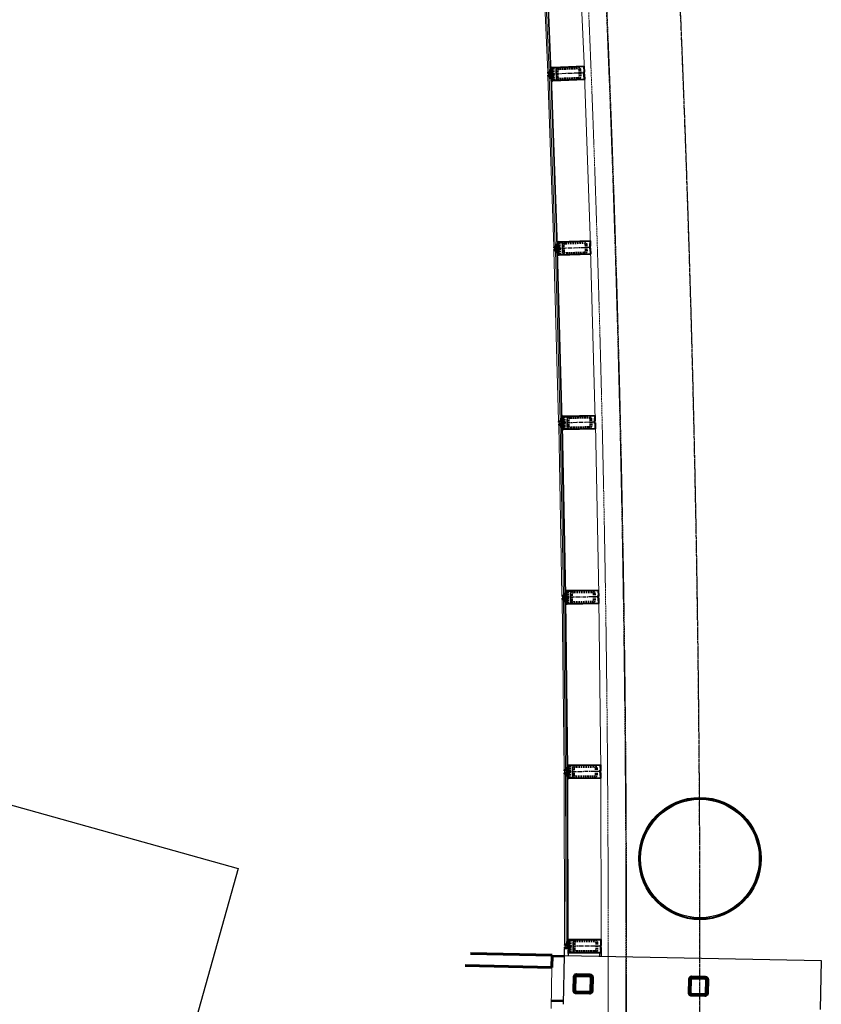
# Model space of a CAD drawing. Header units: millimetres. Extents: x 98667 to 994031, y -2704 to 533009.
# Tile 253 of 256: x 633984 to 640536, y 494438 to 502489. Entities that reach past the tile are written whole.
import ezdxf

# ---------------------------------------------------------------- set-up
doc = ezdxf.new("R2010")
doc.units = ezdxf.units.MM
for name, pattern in [('AP03000E0$0$CENTER', [50.8, 31.75, -6.35, 6.35, -6.35]), ('AP03000E0$0$HIDDEN', [9.525, 6.35, -3.175]), ('AP03000E0$0$HIDDENX2', [19.05, 12.7, -6.35]), ('sp00000g0$0$CENTER', [50.8, 31.75, -6.35, 6.35, -6.35])]:
    doc.linetypes.add(name, pattern=pattern)
for name, color, linetype in [('A-COL ENCLOUSER INNER', 1, 'Continuous'), ('A-COL ENCLOUSER OUTER', 6, 'Continuous'), ('A-XREF', 7, 'Continuous'), ('sp00000g0$0$S-GRID', 1, 'sp00000g0$0$CENTER')]:
    doc.layers.add(name, color=color, linetype=linetype)
for name, color, linetype, lineweight in [('AP03000E0$0$A-BRDG-LEVL', 1, 'Continuous', 15), ('AP03000E0$0$A-BRDG-WALL-EXTR', 6, 'Continuous', 60), ('AP03000E0$0$A-BRDG-WALL-INTR', 3, 'Continuous', 30), ('AP03000E0$0$A-DETL-THIK', 6, 'Continuous', 60), ('AP03000E0$0$A-DETL-THIN', 2, 'Continuous', 15), ('AP03000E0$0$A-FLOR-EDGE', 1, 'AP03000E0$0$HIDDENX2', 15), ('AP03000E0$0$A-GLAZ-FULL-EXTR', 2, 'Continuous', 20), ('AP03000E0$0$A-GLAZ-MULL-EXTR', 3, 'Continuous', 35), ('AP03000E0$0$A-WALL-FNSH', 1, 'Continuous', 15)]:
    doc.layers.add(name, color=color, linetype=linetype, lineweight=lineweight)
doc.layers.add('AP03000E0$0$A-Slab Edge Guide', color=55, linetype='Continuous', lineweight=15, plot=False)

msp = doc.modelspace()

# ---------------------------------------------------------------- linework, layer by layer
at = {"color": 251, "linetype": 'AP03000E0$0$CENTER'}
for p, q in [((638599.6, 502053.4), (638299.8, 502041.7)), ((638649.9, 500625.8), (638350.1, 500616.4)), ((638688.9, 499197.8), (638389, 499190.8)), ((638716.5, 497769.6), (638416.6, 497765)), ((638732.8, 496341.2), (638432.8, 496338.9)), ((638737.7, 494912.7), (638437.7, 494912.8))]:
    msp.add_line(p, q, dxfattribs=at)
at = {"layer": 'A-COL ENCLOUSER INNER', "color": 251}
for radius in [494, 485]:
    msp.add_circle((639544.2, 495629.9), radius, dxfattribs=at)
at = {"layer": 'A-COL ENCLOUSER OUTER', "color": 251}
msp.add_circle((639544.2, 495629.9), 500, dxfattribs=at)
at = {"layer": 'A-XREF', "color": 251}
for p, q in [((580114.5, 511156.4, 0), (635769.5, 495547.9, 0)), ((635769.5, 495547.9, 0), (633595.6, 487795.4, 0))]:
    msp.add_line(p, q, dxfattribs=at)
at = {"layer": 'AP03000E0$0$A-BRDG-LEVL', "color": 251}
for p, q in [((638435.8, 494822.8), (638335.8, 494824.9)), ((638436, 494827.8), (638335.9, 494829.9)), ((638436.1, 494832.8), (638336, 494834.9)), ((638436.2, 494837.8), (638336.1, 494839.9)), ((638327.3, 494404.9, 0.2), (638334.1, 494739.9, 0.2)), ((638428.4, 494457.9, 0.2), (638328.4, 494459.9, 0.2)), ((638428.5, 494462.9, 0.2), (638328.5, 494464.9, 0.2)), ((638428.6, 494467.9, 0.2), (638328.6, 494469.9, 0.2)), ((638428.7, 494472.9, 0.2), (638328.7, 494474.9, 0.2))]:
    msp.add_line(p, q, dxfattribs=at)
at = {"layer": 'AP03000E0$0$A-BRDG-WALL-EXTR', "color": 251}
for p, q in [((637668, 494853.5, 0.2), (638336.1, 494839.9, 0.2)), ((638336.1, 494839.9, 0.2), (638334.1, 494739.9, 0.2)), ((638334.1, 494739.9, 0.2), (637626, 494754.3, 0.2))]:
    msp.add_line(p, q, dxfattribs=at)
at = {"layer": 'AP03000E0$0$A-BRDG-WALL-INTR', "color": 251}
for p, q in [((638436.2, 494837.8, 0.2), (638437.7, 494895.4, 0.2)), ((638437.7, 494895.4, 0.2), (638467.7, 494894.8, 0.2)), ((638467.7, 494894.8, 0.2), (638466.5, 494837.2, 0.2)), ((638428, 494437.9, 0.2), (638436.2, 494837.8, 0.2)), ((638436.2, 494837.8, 0.2), (640535.7, 494794.9, 0.2)), ((638722.7, 494857.7, 0.2), (638722.1, 494832, 0.2)), ((638737.7, 494857.4, 0.2), (638737.1, 494831.7, 0.2)), ((640535.7, 494794.9, 0.2), (640527.5, 494395, 0.2))]:
    msp.add_line(p, q, dxfattribs=at)
at = {"layer": 'AP03000E0$0$A-DETL-THIK', "color": 251}
for p, q in [((638512.3, 494551.2, 0.2), (638514.6, 494661.2, 0.2)), ((638522.3, 494551, 0.2), (638524.6, 494661, 0.2)), ((638534.8, 494670.8, 0.2), (638644.7, 494668.5, 0.2)), ((638535, 494680.8, 0.2), (638644.9, 494678.5, 0.2)), ((638654.5, 494658.3, 0.2), (638652.3, 494548.3, 0.2)), ((638664.5, 494658.1, 0.2), (638662.3, 494548.1, 0.2)), ((639477.6, 494651.5, 0.2), (639587.5, 494649.3, 0.2)), ((639477.8, 494661.5, 0.2), (639587.8, 494659.3, 0.2)), ((639455.1, 494531.9, 0.2), (639457.4, 494641.9, 0.2)), ((639465.1, 494531.7, 0.2), (639467.4, 494641.7, 0.2)), ((639597.3, 494639.1, 0.2), (639595.1, 494529.1, 0.2)), ((639607.3, 494638.9, 0.2), (639605.1, 494528.9, 0.2)), ((638641.9, 494528.6, 0.2), (638531.9, 494530.8, 0.2)), ((638642.1, 494538.5, 0.2), (638532.1, 494540.8, 0.2)), ((639584.7, 494509.3, 0.2), (639474.7, 494511.5, 0.2)), ((639584.9, 494519.3, 0.2), (639474.9, 494521.5, 0.2))]:
    msp.add_line(p, q, dxfattribs=at)
for centre, radius, start, end in [((638534.6, 494660.8, 0.2), 20, 88.82971, 178.82971), ((638534.6, 494660.8, 0.2), 10, 88.82971, 178.82971), ((638644.5, 494658.5, 0.2), 10, 358.82971, 88.82971), ((638644.5, 494658.5, 0.2), 20, 358.82971, 88.82971), ((639477.4, 494641.5, 0.2), 20, 88.82971, 178.82971), ((639477.4, 494641.5, 0.2), 10, 88.8297, 178.8297), ((639587.3, 494639.3, 0.2), 10, 358.82971, 88.82971), ((639587.3, 494639.3, 0.2), 20, 358.82971, 88.82971), ((638532.3, 494550.8, 0.2), 20, 178.82971, 268.82971), ((638532.3, 494550.8, 0.2), 10, 178.82971, 268.82971), ((638642.3, 494548.5, 0.2), 20, 268.82971, 358.82971), ((638642.3, 494548.5, 0.2), 10, 268.82971, 358.82971), ((639475.1, 494531.5, 0.2), 20, 178.82971, 268.82971), ((639475.1, 494531.5, 0.2), 10, 178.82971, 268.82971), ((639585.1, 494529.3, 0.2), 20, 268.82971, 358.82971), ((639585.1, 494529.3, 0.2), 10, 268.82971, 358.82971)]:
    msp.add_arc(centre, radius, start, end, dxfattribs=at)
at = {"layer": 'AP03000E0$0$A-DETL-THIN', "color": 251, "linetype": 'Continuous'}
for p, q in [((638514.2, 494645.6), (638524.2, 494641.7)), ((638514.5, 494659.2), (638524.4, 494655.3)), ((638515.2, 494665.7), (638524.6, 494662)), ((638522.3, 494676.6), (638537.2, 494670.7)), ((638530.2, 494680.3), (638555.4, 494670.3)), ((638565.2, 494680.1), (638591.9, 494669.6)), ((638583.4, 494679.8), (638610.2, 494669.2)), ((638620, 494679), (638664.3, 494661.5)), ((638638.2, 494678.7), (638661.2, 494669.6)), ((638654.4, 494651.8), (638664.3, 494647.9)), ((639461.9, 494654.2), (639472.2, 494650.1)), ((639467.3, 494658.8), (639486.3, 494651.3)), ((639496.1, 494661.1), (639522.8, 494650.6)), ((639514.4, 494660.8), (639541.1, 494650.2)), ((639550.9, 494660), (639577.6, 494649.5)), ((639569.1, 494659.6), (639606.5, 494644.9)), ((638512.9, 494577.9), (638522.8, 494574)), ((638513, 494584.7), (638522.9, 494580.8)), ((638513.3, 494598.2), (638523.2, 494594.3)), ((638513.4, 494605), (638523.3, 494601.1)), ((638513.7, 494618.5), (638523.6, 494614.6)), ((638513.8, 494625.3), (638523.8, 494621.4)), ((638514.1, 494638.9), (638524, 494634.9)), ((638652.7, 494570.5), (638662.7, 494566.6)), ((638653, 494584.1), (638662.9, 494580.2)), ((638653.2, 494590.8), (638663.1, 494586.9)), ((638653.4, 494604.4), (638663.4, 494600.5)), ((638653.6, 494611.2), (638663.5, 494607.2)), ((638653.8, 494624.7), (638663.8, 494620.8)), ((638654, 494631.5), (638663.9, 494627.6)), ((638654.3, 494645), (638664.2, 494641.1)), ((639456, 494574.6), (639465.9, 494570.6)), ((639456.1, 494581.3), (639466.1, 494577.4)), ((639456.4, 494594.9), (639466.3, 494591)), ((639456.5, 494601.6), (639466.5, 494597.7)), ((639456.8, 494615.2), (639466.7, 494611.3)), ((639457, 494622), (639466.9, 494618)), ((639457.2, 494635.5), (639467.2, 494631.6)), ((639457.4, 494642.3), (639467.3, 494638.4)), ((639595.9, 494567.2), (639605.8, 494563.3)), ((639596.1, 494580.7), (639606.1, 494576.8)), ((639596.3, 494587.5), (639606.2, 494583.6)), ((639596.6, 494601), (639606.5, 494597.1)), ((639596.7, 494607.8), (639606.6, 494603.9)), ((639597, 494641.8), (639607.3, 494637.7)), ((639597, 494621.3), (639606.9, 494617.4)), ((639597.1, 494628.1), (639607, 494624.2)), ((638512.4, 494557.6), (638522.4, 494553.7)), ((638512.6, 494564.4), (638522.5, 494560.5)), ((638513.7, 494543.5), (638546.6, 494530.5)), ((638556.3, 494540.3), (638583.1, 494529.8)), ((638574.6, 494539.9), (638601.3, 494529.4)), ((638611.1, 494539.2), (638637.8, 494528.6)), ((638629.3, 494538.8), (638650.7, 494530.4)), ((638651.1, 494543.9), (638660.5, 494540.2)), ((638652.3, 494550.2), (638662.2, 494546.3)), ((638652.6, 494563.8), (638662.5, 494559.8)), ((639455.2, 494533.9), (639465.2, 494530)), ((639455.3, 494540.7), (639465.2, 494536.8)), ((639455.6, 494554.2), (639465.5, 494550.3)), ((639455.7, 494561), (639465.6, 494557.1)), ((639460.1, 494518.3), (639477.5, 494511.5)), ((639487.2, 494521.3), (639514, 494510.7)), ((639505.5, 494520.9), (639532.2, 494510.4)), ((639542, 494520.2), (639568.7, 494509.6)), ((639560.2, 494519.8), (639586.7, 494509.4)), ((639591.1, 494521.3), (639601.1, 494517.3)), ((639594.7, 494526.7), (639604.1, 494523)), ((639595.3, 494540.1), (639605.2, 494536.2)), ((639595.5, 494546.9), (639605.4, 494542.9)), ((639595.7, 494560.4), (639605.7, 494556.5))]:
    msp.add_line(p, q, dxfattribs=at)
at = {"layer": 'AP03000E0$0$A-FLOR-EDGE', "color": 251, "linetype": 'AP03000E0$0$HIDDEN'}
msp.add_arc((459073.4, 494999.9), 179716, 310.999998, 11.472529, dxfattribs=at)
at = {"layer": 'AP03000E0$0$A-GLAZ-FULL-EXTR', "color": 251}
for p, q in [((638239.1, 503449), (638299.2, 502059.2)), ((638311.1, 502059.7), (638251.1, 503449.5)), ((638263.1, 503450), (638323.1, 502060.2)), ((638329.1, 502060.5), (638269.1, 503450.3)), ((638538.8, 503461.9), (638598.9, 502072.1)), ((638299.2, 502059.2), (638311.1, 502059.7)), ((638310.4, 502077.7), (638322.4, 502078.2)), ((638310.6, 502071.7), (638322.6, 502072.2)), ((638311.1, 502059.7), (638310.6, 502071.7)), ((638323.1, 502060.2), (638311.1, 502059.7)), ((638313.4, 502077.8), (638319.4, 502078)), ((638313.6, 502071.8), (638313.4, 502077.8)), ((638319.6, 502072.1), (638313.6, 502071.8)), ((638319.4, 502078), (638319.6, 502072.1)), ((638322.6, 502072.2), (638323.1, 502060.2)), ((638323.1, 502060.2), (638329.1, 502060.5)), ((638300.5, 502024.2), (638312.5, 502024.6)), ((638349.5, 500633.9), (638300.5, 502024.2)), ((638324.5, 502025), (638312.5, 502024.6)), ((638312.5, 502024.6), (638361.5, 500634.3)), ((638312.5, 502024.6), (638312.9, 502012.6)), ((638312.9, 502012.6), (638324.9, 502013)), ((638313.1, 502006.6), (638325.1, 502007)), ((638321.9, 502012.9), (638315.9, 502012.7)), ((638315.9, 502012.7), (638316.1, 502006.7)), ((638316.1, 502006.7), (638322.1, 502006.9)), ((638322.1, 502006.9), (638321.9, 502012.9)), ((638324.5, 502025), (638330.5, 502025.2)), ((638373.5, 500634.8), (638324.5, 502025)), ((638324.9, 502013), (638324.5, 502025)), ((638330.5, 502025.2), (638379.5, 500635)), ((638649.3, 500644.5), (638600.3, 502034.8)), ((638361.5, 500634.3), (638349.5, 500633.9)), ((638360.9, 500652.3), (638372.9, 500652.8)), ((638361.1, 500646.3), (638373.1, 500646.8)), ((638361.5, 500634.3), (638361.1, 500646.3)), ((638373.5, 500634.8), (638361.5, 500634.3)), ((638363.9, 500652.4), (638369.9, 500652.7)), ((638364.1, 500646.4), (638363.9, 500652.4)), ((638370.1, 500646.7), (638364.1, 500646.4)), ((638369.9, 500652.7), (638370.1, 500646.7)), ((638373.1, 500646.8), (638373.5, 500634.8)), ((638379.5, 500635), (638373.5, 500634.8)), ((638650.5, 500607.1), (638688.5, 499216.5)), ((638362.6, 500599.3), (638350.6, 500598.9)), ((638350.6, 500598.9), (638388.6, 499208.3)), ((638374.6, 500599.6), (638362.6, 500599.3)), ((638400.6, 499208.7), (638362.6, 500599.3)), ((638362.6, 500599.3), (638363, 500587.3)), ((638363, 500587.3), (638374.9, 500587.6)), ((638363.1, 500581.3), (638375.1, 500581.6)), ((638371.9, 500587.5), (638366, 500587.4)), ((638366, 500587.4), (638366.1, 500581.4)), ((638366.1, 500581.4), (638372.1, 500581.5)), ((638372.1, 500581.5), (638371.9, 500587.5)), ((638380.6, 500599.8), (638374.6, 500599.6)), ((638374.9, 500587.6), (638374.6, 500599.6)), ((638374.6, 500599.6), (638412.6, 499209)), ((638418.6, 499209.2), (638380.6, 500599.8)), ((638388.6, 499208.3), (638400.6, 499208.7)), ((638389.4, 499173.3), (638401.4, 499173.6)), ((638416.3, 497782.5), (638389.4, 499173.3)), ((638400.1, 499226.7), (638412.1, 499227)), ((638400.3, 499220.7), (638412.2, 499221)), ((638400.6, 499208.7), (638400.3, 499220.7)), ((638412.6, 499209), (638400.6, 499208.7)), ((638413.4, 499173.8), (638401.4, 499173.6)), ((638401.4, 499173.6), (638428.3, 497782.7)), ((638401.4, 499173.6), (638401.6, 499161.6)), ((638401.6, 499161.6), (638413.6, 499161.8)), ((638401.7, 499155.6), (638413.7, 499155.8)), ((638403.1, 499226.7), (638409.1, 499226.9)), ((638403.3, 499220.7), (638403.1, 499226.7)), ((638409.2, 499220.9), (638403.3, 499220.7)), ((638410.6, 499161.7), (638404.6, 499161.6)), ((638404.6, 499161.6), (638404.7, 499155.6)), ((638404.7, 499155.6), (638410.7, 499155.8)), ((638409.1, 499226.9), (638409.2, 499220.9)), ((638410.7, 499155.8), (638410.6, 499161.7)), ((638412.2, 499221), (638412.6, 499209)), ((638412.6, 499209), (638418.6, 499209.2)), ((638413.4, 499173.8), (638419.4, 499173.9)), ((638440.3, 497782.9), (638413.4, 499173.8)), ((638413.6, 499161.8), (638413.4, 499173.8)), ((638419.4, 499173.9), (638446.3, 497783.1)), ((638716.2, 497788.3), (638689.3, 499179.1)), ((638427.9, 497800.7), (638439.9, 497800.9)), ((638428.1, 497794.7), (638440.1, 497794.9)), ((638428.3, 497782.7), (638428.1, 497794.7)), ((638430.9, 497800.8), (638436.9, 497800.9)), ((638431.1, 497794.8), (638430.9, 497800.8)), ((638437.1, 497794.9), (638431.1, 497794.8)), ((638436.9, 497800.9), (638437.1, 497794.9)), ((638440.1, 497794.9), (638440.3, 497782.9)), ((638428.3, 497782.7), (638416.3, 497782.5)), ((638428.8, 497747.6), (638416.8, 497747.5)), ((638416.8, 497747.5), (638432.7, 496356.4)), ((638440.3, 497782.9), (638428.3, 497782.7)), ((638440.8, 497747.8), (638428.8, 497747.6)), ((638444.7, 496356.6), (638428.8, 497747.6)), ((638428.8, 497747.6), (638429, 497735.6)), ((638429, 497735.6), (638441, 497735.8)), ((638429, 497729.6), (638441, 497729.8)), ((638432, 497735.6), (638432, 497729.7)), ((638438, 497735.7), (638432, 497735.6)), ((638432, 497729.7), (638438, 497729.7)), ((638438, 497729.7), (638438, 497735.7)), ((638446.3, 497783.1), (638440.3, 497782.9)), ((638441, 497735.8), (638440.8, 497747.8)), ((638440.8, 497747.8), (638456.7, 496356.7)), ((638446.8, 497747.8), (638440.8, 497747.8)), ((638462.7, 496356.8), (638446.8, 497747.8)), ((638716.8, 497750.9), (638732.6, 496359.9)), ((638432.7, 496356.4), (638444.7, 496356.6)), ((638444.5, 496374.6), (638456.5, 496374.7)), ((638444.5, 496368.6), (638456.5, 496368.7)), ((638444.7, 496356.6), (638444.5, 496368.6)), ((638456.7, 496356.7), (638444.7, 496356.6)), ((638447.5, 496374.6), (638453.5, 496374.7)), ((638447.5, 496368.6), (638447.5, 496374.6)), ((638453.5, 496368.7), (638447.5, 496368.6)), ((638453.5, 496374.7), (638453.5, 496368.7)), ((638456.5, 496368.7), (638456.7, 496356.7)), ((638456.7, 496356.7), (638462.7, 496356.8)), ((638432.9, 496321.4), (638444.9, 496321.5)), ((638437.7, 494930.3), (638432.9, 496321.4)), ((638444.9, 496321.5), (638449.7, 494930.4)), ((638444.9, 496321.5), (638445, 496309.5)), ((638456.9, 496321.5), (638444.9, 496321.5)), ((638445, 496309.5), (638457, 496309.5)), ((638445, 496303.5), (638457, 496303.5)), ((638448, 496309.5), (638448, 496303.5)), ((638454, 496309.5), (638448, 496309.5)), ((638448, 496303.5), (638454, 496303.5)), ((638454, 496303.5), (638454, 496309.5)), ((638461.7, 494930.4), (638456.9, 496321.5)), ((638456.9, 496321.5), (638462.9, 496321.5)), ((638457, 496309.5), (638456.9, 496321.5)), ((638462.9, 496321.5), (638467.7, 494930.4)), ((638737.7, 494931.4), (638732.9, 496322.5)), ((638449.7, 494930.4), (638437.7, 494930.3)), ((638449.6, 494948.4), (638461.6, 494948.4)), ((638449.7, 494930.4), (638449.7, 494942.4)), ((638449.7, 494942.4), (638461.7, 494942.4)), ((638461.7, 494930.4), (638449.7, 494930.4)), ((638452.7, 494942.4), (638452.6, 494948.4)), ((638452.6, 494948.4), (638458.6, 494948.4)), ((638458.7, 494942.4), (638452.7, 494942.4)), ((638458.6, 494948.4), (638458.7, 494942.4)), ((638461.7, 494942.4), (638461.7, 494930.4)), ((638467.7, 494930.4), (638461.7, 494930.4))]:
    msp.add_line(p, q, dxfattribs=at)
at = {"layer": 'AP03000E0$0$A-GLAZ-FULL-EXTR', "color": 251, "linetype": 'Continuous'}
for p, q in [((638310.7, 502070.5), (638322.7, 502071)), ((638310.8, 502067.4), (638322.8, 502067.9)), ((638310.9, 502064.2), (638322.9, 502064.7)), ((638311.1, 502061), (638323.1, 502061.5)), ((638312.9, 502071.8), (638313.4, 502059.8)), ((638316.1, 502071.9), (638316.6, 502059.9)), ((638319.2, 502072), (638319.7, 502060)), ((638322.4, 502072.2), (638322.9, 502060.2)), ((638312.6, 502022.9), (638324.6, 502022.8)), ((638312.7, 502019.7), (638324.7, 502019.6)), ((638312.8, 502016.5), (638324.8, 502016.5)), ((638312.9, 502013.3), (638324.9, 502013.3)), ((638313.7, 502012.6), (638313.8, 502024.7)), ((638316.9, 502012.8), (638316.9, 502024.8)), ((638320.1, 502012.9), (638320.1, 502024.9)), ((638323.2, 502013), (638323.3, 502025)), ((638361.2, 500644.7), (638373.2, 500644.7)), ((638361.3, 500641.5), (638373.3, 500641.5)), ((638361.4, 500638.4), (638373.4, 500638.3)), ((638361.5, 500635.2), (638373.5, 500635.1)), ((638362.1, 500634.4), (638362.1, 500646.4)), ((638365.2, 500634.5), (638365.3, 500646.5)), ((638368.4, 500634.6), (638368.5, 500646.6)), ((638371.6, 500634.7), (638371.6, 500646.7)), ((638362.6, 500598.8), (638374.6, 500599.1)), ((638362.7, 500595.6), (638374.7, 500595.9)), ((638362.8, 500592.4), (638374.8, 500592.7)), ((638362.9, 500589.3), (638374.9, 500589.6)), ((638365, 500599.3), (638365.3, 500587.3)), ((638368.2, 500599.4), (638368.5, 500587.4)), ((638371.4, 500599.5), (638371.7, 500587.5)), ((638374.6, 500599.6), (638374.9, 500587.6)), ((638400.3, 499218.2), (638412.3, 499218.5)), ((638400.4, 499215), (638412.4, 499215.3)), ((638400.5, 499211.8), (638412.5, 499212.1)), ((638400.8, 499220.7), (638401.1, 499208.7)), ((638401.4, 499171.3), (638413.4, 499171.3)), ((638401.5, 499168.2), (638413.5, 499168.1)), ((638401.6, 499165), (638413.6, 499164.9)), ((638401.6, 499161.8), (638411.6, 499161.8)), ((638403.7, 499161.6), (638403.7, 499173.6)), ((638404, 499220.8), (638404.3, 499208.8)), ((638406.8, 499161.7), (638406.9, 499173.7)), ((638407.2, 499220.8), (638407.5, 499208.8)), ((638410, 499161.7), (638410.1, 499173.7)), ((638410.3, 499220.9), (638410.7, 499208.9)), ((638413.2, 499161.8), (638413.2, 499173.8)), ((638428.1, 497793.3), (638440.1, 497793.2)), ((638428.2, 497790.1), (638440.2, 497790)), ((638428.2, 497786.9), (638440.2, 497786.9)), ((638429.8, 497782.7), (638429.8, 497794.7)), ((638432.9, 497782.8), (638433, 497794.8)), ((638436.1, 497782.9), (638436.2, 497794.9)), ((638439.3, 497782.9), (638439.3, 497794.9)), ((638428.3, 497783.7), (638440.3, 497783.7)), ((638428.9, 497744.8), (638440.9, 497744.9)), ((638428.9, 497741.6), (638440.9, 497741.7)), ((638428.9, 497738.4), (638440.9, 497738.6)), ((638431.8, 497747.6), (638431.9, 497735.6)), ((638435, 497747.7), (638435.1, 497735.7)), ((638438.1, 497747.7), (638438.3, 497735.7)), ((638444.6, 496366.9), (638456.6, 496367)), ((638444.6, 496363.7), (638456.6, 496363.9)), ((638444.6, 496360.6), (638456.6, 496360.7)), ((638444.7, 496357.4), (638456.7, 496357.5)), ((638445.7, 496368.6), (638445.8, 496356.6)), ((638448.8, 496368.6), (638449, 496356.6)), ((638452, 496368.7), (638452.1, 496356.7)), ((638455.2, 496368.7), (638455.3, 496356.7)), ((638444.9, 496320), (638456.9, 496319.9)), ((638444.9, 496316.8), (638456.9, 496316.8)), ((638445, 496313.6), (638457, 496313.6)), ((638445, 496310.5), (638457, 496310.4)), ((638446, 496309.5), (638446, 496321.5)), ((638449.1, 496309.5), (638449.2, 496321.5)), ((638452.3, 496309.5), (638452.4, 496321.5)), ((638455.5, 496309.5), (638455.5, 496321.5)), ((638449.7, 494942), (638461.7, 494942)), ((638449.7, 494938.8), (638461.7, 494938.8)), ((638449.7, 494935.7), (638461.7, 494935.6)), ((638449.7, 494932.5), (638461.7, 494932.4)), ((638449.9, 494930.4), (638449.9, 494942.4)), ((638453, 494930.4), (638453.1, 494942.4)), ((638456.2, 494930.4), (638456.3, 494942.4)), ((638459.4, 494930.4), (638459.4, 494942.4))]:
    msp.add_line(p, q, dxfattribs=at)
at = {"layer": 'AP03000E0$0$A-GLAZ-MULL-EXTR', "color": 251}
for p, q in [((638299.3, 502054.2), (638334.3, 502055.5)), ((638299.5, 502049.2), (638299.3, 502054.2)), ((638328.5, 502075.3), (638327.5, 502102.8)), ((638327.5, 502102.8), (638332.7, 502098)), ((638333.5, 502075.5), (638328.5, 502075.3)), ((638332.7, 502098), (638337.6, 502098.2)), ((638334.3, 502055.5), (638332.7, 502098)), ((638332.7, 502098), (638333.5, 502075.5)), ((638337.6, 502098.2), (638597.4, 502108.4)), ((638394.7, 502097.4), (638337.8, 502095.2)), ((638337.8, 502095.2), (638339.3, 502055.7)), ((638339.3, 502055.7), (638342.3, 502055.8)), ((638342.3, 502055.8), (638344, 502013.9)), ((638594.6, 502105.3), (638394.7, 502097.4)), ((638593.2, 502063.2), (638596.2, 502063.3)), ((638594.9, 502021.2), (638593.2, 502063.2)), ((638596.2, 502063.3), (638594.6, 502105.3)), ((638599.4, 502058.4), (638596.4, 502058.3)), ((638596.4, 502058.3), (638597.9, 502021.3)), ((638597.4, 502108.4), (638599.4, 502058.4)), ((638339.5, 502050.7), (638299.5, 502049.2)), ((638300.1, 502034.2), (638340.1, 502035.7)), ((638300.3, 502029.2), (638300.1, 502034.2)), ((638335.3, 502030.6), (638300.3, 502029.2)), ((638336.1, 502010.6), (638331.1, 502010.4)), ((638331.1, 502010.4), (638332.2, 501982.9)), ((638332.2, 501982.9), (638337, 501988.1)), ((638337, 501988.1), (638335.3, 502030.6)), ((638337, 501988.1), (638336.1, 502010.6)), ((638342, 501988.3), (638337, 501988.1)), ((638341, 502013.8), (638339.5, 502050.7)), ((638340.1, 502035.7), (638340.3, 502030.8)), ((638340.3, 502030.8), (638341.8, 501991.3)), ((638344, 502013.9), (638341, 502013.8)), ((638341.8, 501991.3), (638398.8, 501993.5)), ((638601.8, 501998.5), (638342, 501988.3)), ((638398.8, 501993.5), (638598.6, 502001.4)), ((638597.9, 502021.3), (638594.9, 502021.2)), ((638597, 502043.3), (638600, 502043.4)), ((638598.6, 502001.4), (638597, 502043.3)), ((638600, 502043.4), (638601.8, 501998.5)), ((638384.7, 500630), (638349.7, 500628.9)), ((638349.7, 500628.9), (638349.8, 500623.9)), ((638349.8, 500623.9), (638389.8, 500625.2)), ((638390.3, 500610.2), (638350.3, 500608.9)), ((638350.3, 500608.9), (638350.5, 500603.9)), ((638350.5, 500603.9), (638385.5, 500605)), ((638379.1, 500649.9), (638378.2, 500677.3)), ((638378.2, 500677.3), (638383.3, 500672.5)), ((638384, 500650), (638379.1, 500649.9)), ((638388.3, 500672.7), (638383.3, 500672.5)), ((638383.3, 500672.5), (638384.7, 500630)), ((638383.3, 500672.5), (638384, 500650)), ((638385.5, 500605), (638386.8, 500562.6)), ((638648.2, 500680.8), (638388.3, 500672.7)), ((638388.4, 500669.7), (638445.4, 500671.4)), ((638389.7, 500630.2), (638388.4, 500669.7)), ((638392.1, 500647.3), (638389.1, 500647.2)), ((638389.1, 500647.2), (638390.3, 500610.2)), ((638389.8, 500625.2), (638389.7, 500630.2)), ((638390.5, 500605.2), (638393.5, 500605.3)), ((638391.7, 500565.7), (638390.5, 500605.2)), ((638393.5, 500605.3), (638392.1, 500647.3)), ((638445.4, 500671.4), (638645.3, 500677.7)), ((638645.9, 500657.7), (638642.9, 500657.6)), ((638642.9, 500657.6), (638644.3, 500615.6)), ((638644.3, 500615.6), (638647.2, 500615.7)), ((638645.3, 500677.7), (638646.6, 500635.7)), ((638647.1, 500620.7), (638645.9, 500657.7)), ((638646.6, 500635.7), (638649.6, 500635.8)), ((638650.1, 500620.8), (638647.1, 500620.7)), ((638647.2, 500615.7), (638648.6, 500573.7)), ((638649.6, 500635.8), (638648.2, 500680.8)), ((638651.7, 500570.8), (638650.1, 500620.8)), ((638386.1, 500585), (638381.1, 500584.9)), ((638381.1, 500584.9), (638381.9, 500557.4)), ((638381.9, 500557.4), (638386.8, 500562.6)), ((638386.8, 500562.6), (638386.1, 500585)), ((638386.8, 500562.6), (638391.8, 500562.7)), ((638448.7, 500567.5), (638391.7, 500565.7)), ((638391.8, 500562.7), (638651.7, 500570.8)), ((638648.6, 500573.7), (638448.7, 500567.5)), ((638418.2, 499224), (638417.6, 499251.5)), ((638417.6, 499251.5), (638422.7, 499246.6)), ((638427.7, 499246.8), (638422.7, 499246.6)), ((638422.7, 499246.6), (638423.7, 499204.1)), ((638422.7, 499246.6), (638423.2, 499224.1)), ((638687.6, 499252.8), (638427.7, 499246.8)), ((638427.8, 499243.8), (638484.8, 499245.1)), ((638428.7, 499204.3), (638427.8, 499243.8)), ((638484.8, 499245.1), (638684.7, 499249.7)), ((638684.7, 499249.7), (638685.7, 499207.8)), ((638688.7, 499207.8), (638687.6, 499252.8)), ((638423.7, 499204.1), (638388.7, 499203.3)), ((638388.7, 499203.3), (638388.8, 499198.3)), ((638388.8, 499198.3), (638428.8, 499199.3)), ((638429.2, 499184.3), (638389.2, 499183.3)), ((638389.2, 499183.3), (638389.3, 499178.3)), ((638389.3, 499178.3), (638424.3, 499179.2)), ((638423.2, 499224.1), (638418.2, 499224)), ((638424.7, 499159.2), (638419.7, 499159)), ((638419.7, 499159), (638420.4, 499131.6)), ((638424.3, 499179.2), (638425.3, 499136.7)), ((638425.3, 499136.7), (638424.7, 499159.2)), ((638431.3, 499221.3), (638428.3, 499221.3)), ((638428.3, 499221.3), (638429.2, 499184.3)), ((638428.8, 499199.3), (638428.7, 499204.3)), ((638430.2, 499139.8), (638429.3, 499179.3)), ((638429.3, 499179.3), (638432.3, 499179.3)), ((638432.3, 499179.3), (638431.3, 499221.3)), ((638685.2, 499229.8), (638682.2, 499229.7)), ((638682.2, 499229.7), (638683.1, 499187.7)), ((638683.1, 499187.7), (638686.1, 499187.8)), ((638686, 499192.8), (638685.2, 499229.8)), ((638685.7, 499207.8), (638688.7, 499207.8)), ((638689, 499192.8), (638686, 499192.8)), ((638686.1, 499187.8), (638687.1, 499145.8)), ((638690.2, 499142.8), (638689, 499192.8)), ((638420.4, 499131.6), (638425.3, 499136.7)), ((638425.3, 499136.7), (638430.3, 499136.8)), ((638487.2, 499141.1), (638430.2, 499139.8)), ((638430.3, 499136.8), (638690.2, 499142.8)), ((638687.1, 499145.8), (638487.2, 499141.1)), ((638446.1, 497797.9), (638445.6, 497825.4)), ((638445.6, 497825.4), (638450.7, 497820.5)), ((638451.1, 497798), (638446.1, 497797.9)), ((638450.7, 497820.5), (638455.7, 497820.6)), ((638451.4, 497778), (638450.7, 497820.5)), ((638450.7, 497820.5), (638451.1, 497798)), ((638455.7, 497820.6), (638715.7, 497824.6)), ((638512.8, 497818.5), (638455.8, 497817.6)), ((638455.8, 497817.6), (638456.4, 497778.1)), ((638712.7, 497821.5), (638512.8, 497818.5)), ((638713.4, 497779.5), (638712.7, 497821.5)), ((638715.7, 497824.6), (638716.5, 497774.6)), ((638416.4, 497777.5), (638451.4, 497778)), ((638416.5, 497772.5), (638416.4, 497777.5)), ((638456.4, 497773.1), (638416.5, 497772.5)), ((638416.7, 497757.5), (638456.7, 497758.1)), ((638416.8, 497752.5), (638416.7, 497757.5)), ((638451.8, 497753), (638416.8, 497752.5)), ((638452.1, 497733), (638447.1, 497732.9)), ((638447.1, 497732.9), (638447.5, 497705.4)), ((638447.5, 497705.4), (638452.4, 497710.5)), ((638452.4, 497710.5), (638451.8, 497753)), ((638452.4, 497710.5), (638452.1, 497733)), ((638457.4, 497710.6), (638452.4, 497710.5)), ((638456.4, 497778.1), (638459.4, 497778.1)), ((638457, 497736.1), (638456.4, 497773.1)), ((638456.7, 497758.1), (638456.8, 497753.1)), ((638456.8, 497753.1), (638457.4, 497713.6)), ((638460, 497736.1), (638457, 497736.1)), ((638717.4, 497714.6), (638457.4, 497710.6)), ((638457.4, 497713.6), (638514.4, 497714.5)), ((638459.4, 497778.1), (638460, 497736.1)), ((638514.4, 497714.5), (638714.3, 497717.5)), ((638711, 497737.5), (638710.4, 497779.5)), ((638710.4, 497779.5), (638713.4, 497779.5)), ((638714, 497737.5), (638711, 497737.5)), ((638716.5, 497774.6), (638713.5, 497774.5)), ((638713.5, 497774.5), (638714, 497737.5)), ((638713.7, 497759.5), (638716.7, 497759.6)), ((638714.3, 497717.5), (638713.7, 497759.5)), ((638716.7, 497759.6), (638717.4, 497714.6)), ((638432.7, 496351.4), (638467.7, 496351.7)), ((638432.7, 496346.4), (638432.7, 496351.4)), ((638472.7, 496346.7), (638432.7, 496346.4)), ((638462.6, 496371.7), (638462.4, 496399.2)), ((638462.4, 496399.2), (638467.4, 496394.2)), ((638467.6, 496371.7), (638462.6, 496371.7)), ((638467.7, 496351.7), (638467.4, 496394.2)), ((638467.4, 496394.2), (638472.4, 496394.2)), ((638467.4, 496394.2), (638467.6, 496371.7)), ((638472.4, 496394.2), (638732.4, 496396.2)), ((638529.4, 496391.7), (638472.4, 496391.2)), ((638472.4, 496391.2), (638472.7, 496351.7)), ((638472.7, 496351.7), (638475.7, 496351.8)), ((638473, 496309.7), (638472.7, 496346.7)), ((638475.7, 496351.8), (638476, 496309.8)), ((638729.4, 496393.1), (638529.4, 496391.7)), ((638727, 496309.1), (638726.7, 496351.1)), ((638726.7, 496351.1), (638729.7, 496351.1)), ((638729.7, 496351.1), (638729.4, 496393.1)), ((638732.8, 496346.2), (638729.8, 496346.1)), ((638729.8, 496346.1), (638730, 496309.1)), ((638732.4, 496396.2), (638732.8, 496346.2)), ((638432.9, 496331.4), (638472.9, 496331.7)), ((638432.9, 496326.4), (638432.9, 496331.4)), ((638467.9, 496326.7), (638432.9, 496326.4)), ((638463, 496306.7), (638463.2, 496279.2)), ((638468, 496306.7), (638463, 496306.7)), ((638463.2, 496279.2), (638468.2, 496284.2)), ((638468.2, 496284.2), (638467.9, 496326.7)), ((638468.2, 496284.2), (638468, 496306.7)), ((638473.2, 496284.2), (638468.2, 496284.2)), ((638472.9, 496331.7), (638472.9, 496326.7)), ((638472.9, 496326.7), (638473.2, 496287.2)), ((638476, 496309.8), (638473, 496309.7)), ((638473.2, 496287.2), (638530.2, 496287.7)), ((638733.2, 496286.2), (638473.2, 496284.2)), ((638530.2, 496287.7), (638730.2, 496289.1)), ((638730, 496309.1), (638727, 496309.1)), ((638729.9, 496331.1), (638732.9, 496331.2)), ((638730.2, 496289.1), (638729.9, 496331.1)), ((638732.9, 496331.2), (638733.2, 496286.2)), ((638467.7, 494945.3), (638467.7, 494972.8)), ((638467.7, 494972.8), (638472.7, 494967.8)), ((638472.7, 494925.3), (638472.7, 494967.8)), ((638472.7, 494967.8), (638477.7, 494967.8)), ((638472.7, 494967.8), (638472.7, 494945.3)), ((638477.7, 494967.8), (638737.7, 494967.7)), ((638737.7, 494967.7), (638737.7, 494917.7)), ((638437.7, 494920.3), (638437.7, 494925.3)), ((638437.7, 494925.3), (638472.7, 494925.3)), ((638477.7, 494920.3), (638437.7, 494920.3)), ((638437.7, 494900.3), (638437.7, 494905.3)), ((638437.7, 494905.3), (638477.7, 494905.3)), ((638472.7, 494900.3), (638437.7, 494900.3)), ((638472.7, 494945.3), (638467.7, 494945.3)), ((638472.7, 494857.8), (638472.7, 494900.3)), ((638534.7, 494964.8), (638477.7, 494964.8)), ((638477.7, 494964.8), (638477.7, 494925.3)), ((638477.7, 494925.3), (638480.7, 494925.3)), ((638477.7, 494883.3), (638477.7, 494920.3)), ((638477.7, 494905.3), (638477.7, 494900.3)), ((638477.7, 494900.3), (638477.7, 494860.8)), ((638480.7, 494925.3), (638480.7, 494883.3)), ((638734.7, 494964.7), (638534.7, 494964.8)), ((638731.7, 494880.7), (638731.7, 494922.7)), ((638731.7, 494922.7), (638734.7, 494922.7)), ((638734.7, 494922.7), (638734.7, 494964.7)), ((638737.7, 494917.7), (638734.7, 494917.7)), ((638734.7, 494917.7), (638734.7, 494880.7)), ((638734.7, 494860.7), (638734.7, 494902.7)), ((638734.7, 494902.7), (638737.7, 494902.7)), ((638737.7, 494902.7), (638737.7, 494857.7)), ((638467.7, 494880.3), (638467.7, 494852.8)), ((638472.7, 494880.3), (638467.7, 494880.3)), ((638467.7, 494852.8), (638472.7, 494857.8)), ((638472.7, 494857.8), (638472.7, 494880.3)), ((638477.7, 494857.8), (638472.7, 494857.8)), ((638480.7, 494883.3), (638477.7, 494883.3)), ((638477.7, 494860.8), (638534.7, 494860.8)), ((638737.7, 494857.7), (638477.7, 494857.8)), ((638534.7, 494860.8), (638734.7, 494860.7)), ((638734.7, 494880.7), (638731.7, 494880.7))]:
    msp.add_line(p, q, dxfattribs=at)
at = {"layer": 'AP03000E0$0$A-GLAZ-MULL-EXTR', "color": 251, "linetype": 'Continuous'}
for p, q in [((638327.6, 502100.3), (638330.1, 502100.4)), ((638327.7, 502097.1), (638332.7, 502097.3)), ((638327.8, 502093.9), (638332.8, 502094.1)), ((638327.9, 502090.7), (638332.9, 502090.9)), ((638328.1, 502087.6), (638333.1, 502087.8)), ((638328.2, 502084.4), (638333.2, 502084.6)), ((638328.3, 502081.2), (638333.3, 502081.4)), ((638328.4, 502078.1), (638333.4, 502078.2)), ((638328.8, 502101.5), (638329.8, 502075.4)), ((638332.1, 502098.5), (638333, 502075.5)), ((638331.2, 502008.3), (638336.2, 502008.4)), ((638331.3, 502005.1), (638336.3, 502005.3)), ((638331.4, 502001.9), (638336.4, 502002.1)), ((638331.5, 501998.7), (638336.5, 501998.9)), ((638331.7, 501995.6), (638336.7, 501995.8)), ((638331.8, 501992.4), (638336.8, 501992.6)), ((638331.9, 501989.2), (638336.9, 501989.4)), ((638332, 501986), (638335.2, 501986.2)), ((638332.3, 502010.4), (638333.3, 501984.1)), ((638335.5, 502010.5), (638336.3, 501987.4)), ((638378.2, 500675.7), (638380, 500675.6)), ((638378.3, 500672.5), (638383.3, 500672.5)), ((638378.4, 500669.3), (638383.4, 500669.3)), ((638378.5, 500666.1), (638383.5, 500666.1)), ((638378.6, 500662.9), (638383.6, 500662.9)), ((638378.7, 500659.8), (638383.7, 500659.8)), ((638378.8, 500656.6), (638383.8, 500656.6)), ((638378.9, 500653.4), (638383.9, 500653.4)), ((638379, 500650.2), (638384, 500650.2)), ((638379.1, 500649.9), (638379.2, 500676.4)), ((638382.3, 500650), (638382.4, 500673.4)), ((638381.1, 500583.6), (638386.1, 500583.5)), ((638381.2, 500580.4), (638386.2, 500580.4)), ((638381.3, 500577.2), (638386.3, 500577.2)), ((638381.4, 500574), (638386.4, 500574)), ((638381.5, 500570.9), (638386.5, 500570.8)), ((638381.6, 500567.7), (638386.6, 500567.7)), ((638381.7, 500564.5), (638386.7, 500564.5)), ((638381.8, 500561.3), (638385.6, 500561.3)), ((638381.9, 500558.2), (638382, 500584.9)), ((638381.9, 500558.2), (638382.7, 500558.2)), ((638385.1, 500560.8), (638385.2, 500585)), ((638417.6, 499249.9), (638419.3, 499249.9)), ((638417.7, 499246.7), (638422.6, 499246.7)), ((638417.8, 499241.9), (638417.8, 499251.3)), ((638417.8, 499243.6), (638422.8, 499243.5)), ((638417.8, 499240.4), (638422.8, 499240.4)), ((638417.9, 499237.2), (638422.9, 499237.2)), ((638420.9, 499224.1), (638421, 499248.3)), ((638418, 499234), (638423, 499234)), ((638418.1, 499230.9), (638423.1, 499230.8)), ((638418.1, 499227.7), (638423.1, 499227.7)), ((638418.2, 499224.5), (638423.2, 499224.5)), ((638419.8, 499157.8), (638424.8, 499157.8)), ((638419.8, 499154.6), (638424.8, 499154.6)), ((638420.5, 499131.7), (638420.6, 499159.1)), ((638423.7, 499135.1), (638423.8, 499159.1)), ((638419.9, 499151.5), (638424.9, 499151.4)), ((638420, 499148.3), (638425, 499148.3)), ((638420.1, 499145.1), (638425.1, 499145.1)), ((638420.1, 499141.9), (638425.1, 499141.9)), ((638420.2, 499138.8), (638425.2, 499138.7)), ((638420.3, 499135.6), (638424.2, 499135.6)), ((638420.4, 499132.4), (638421.2, 499132.4)), ((638445.7, 497823.9), (638447.2, 497823.9)), ((638445.7, 497820.7), (638450.4, 497820.8)), ((638445.8, 497817.5), (638450.8, 497817.6)), ((638445.8, 497814.4), (638450.8, 497814.4)), ((638445.9, 497811.2), (638450.9, 497811.3)), ((638445.9, 497808), (638450.9, 497808.1)), ((638446, 497804.8), (638451, 497804.9)), ((638446, 497801.7), (638451, 497801.7)), ((638446.1, 497798.5), (638451.1, 497798.6)), ((638447.8, 497823.4), (638448.1, 497798)), ((638447.1, 497731.8), (638452.1, 497731.9)), ((638447.1, 497728.7), (638452.1, 497728.7)), ((638447.2, 497725.5), (638452.2, 497725.6)), ((638447.2, 497722.3), (638452.2, 497722.4)), ((638447.3, 497719.1), (638452.3, 497719.2)), ((638447.3, 497716), (638452.3, 497716)), ((638447.4, 497712.8), (638452.4, 497712.9)), ((638447.4, 497709.6), (638451.6, 497709.7)), ((638447.5, 497706.4), (638448.5, 497706.5)), ((638449, 497733), (638449.4, 497707.4)), ((638462.4, 496399.2), (638462.4, 496399.2)), ((638462.4, 496396), (638465.6, 496396)), ((638462.4, 496392.8), (638467.4, 496392.8)), ((638462.4, 496389.6), (638467.4, 496389.7)), ((638462.4, 496386.5), (638467.4, 496386.5)), ((638462.5, 496383.3), (638467.5, 496383.3)), ((638462.5, 496380.1), (638467.5, 496380.1)), ((638462.5, 496376.9), (638467.5, 496377)), ((638462.5, 496373.8), (638467.5, 496373.8)), ((638464.9, 496396.7), (638465, 496371.7)), ((638463.1, 496303.9), (638468.1, 496303.9)), ((638463.1, 496300.7), (638468.1, 496300.8)), ((638463.1, 496297.6), (638468.1, 496297.6)), ((638463.1, 496294.4), (638468.1, 496294.4)), ((638463.2, 496291.2), (638468.2, 496291.2)), ((638463.2, 496288), (638468.2, 496288.1)), ((638463.2, 496284.9), (638468.2, 496284.9)), ((638463.2, 496281.7), (638465.7, 496281.7)), ((638465.4, 496306.7), (638465.6, 496281.5)), ((638467.7, 494970.5), (638470.1, 494970.4)), ((638469.8, 494970.8), (638469.7, 494945.3)), ((638467.7, 494967.3), (638472.7, 494967.3)), ((638467.7, 494964.1), (638472.7, 494964.1)), ((638467.7, 494960.9), (638472.7, 494960.9)), ((638467.7, 494957.8), (638472.7, 494957.7)), ((638467.7, 494954.6), (638472.7, 494954.6)), ((638467.7, 494951.4), (638472.7, 494951.4)), ((638467.7, 494948.2), (638472.7, 494948.2)), ((638467.7, 494878.4), (638472.7, 494878.4)), ((638467.7, 494875.2), (638472.7, 494875.2)), ((638467.7, 494872), (638472.7, 494872)), ((638467.7, 494868.9), (638472.7, 494868.8)), ((638467.7, 494865.7), (638472.7, 494865.7)), ((638467.7, 494862.5), (638472.7, 494862.5)), ((638467.7, 494859.3), (638472.7, 494859.3)), ((638467.7, 494856.2), (638471, 494856.1)), ((638467.7, 494853), (638467.8, 494853)), ((638469.6, 494880.3), (638469.5, 494854.7))]:
    msp.add_line(p, q, dxfattribs=at)
at = {"layer": 'AP03000E0$0$A-GLAZ-MULL-EXTR', "color": 251, "linetype": 'AP03000E0$0$HIDDENX2'}
for p, q in [((638367.8, 502094.4), (638347.8, 502093.6)), ((638347.8, 502093.6), (638349.8, 502043.6)), ((638371.7, 501994.5), (638367.8, 502094.4)), ((638368.8, 502069.4), (638370.8, 502019.4)), ((638381.3, 502069.9), (638383.3, 502019.9)), ((638542.7, 502101.2), (638392.8, 502095.4)), ((638543.2, 502088.7), (638393.3, 502082.9)), ((638558.1, 502026.8), (638556.2, 502076.7)), ((638570.6, 502027.3), (638568.6, 502077.2)), ((638349.8, 502043.6), (638351.8, 501993.7)), ((638351.8, 501993.7), (638371.7, 501994.5)), ((638396.2, 502007.9), (638546.1, 502013.8)), ((638396.7, 501995.4), (638546.6, 502001.3)), ((638398.5, 500668), (638418.5, 500668.6)), ((638400.1, 500618), (638398.5, 500668)), ((638401.6, 500568), (638400.1, 500618)), ((638418.5, 500668.6), (638421.6, 500568.6)), ((638420.8, 500593.6), (638419.3, 500643.6)), ((638433.3, 500594), (638431.8, 500644)), ((638443.5, 500669.4), (638593.4, 500674.1)), ((638443.9, 500656.9), (638593.8, 500661.6)), ((638606.7, 500649.5), (638608.2, 500599.5)), ((638619.2, 500649.9), (638620.7, 500599.9)), ((638421.6, 500568.6), (638401.6, 500568)), ((638596.1, 500586.6), (638446.2, 500581.9)), ((638596.5, 500574.1), (638446.6, 500569.4)), ((638437.8, 499242), (638457.8, 499242.5)), ((638439, 499192), (638437.8, 499242)), ((638457.8, 499242.5), (638460.1, 499142.5)), ((638482.8, 499243), (638632.8, 499246.5)), ((638440.1, 499142), (638439, 499192)), ((638459.6, 499167.5), (638458.4, 499217.5)), ((638472.1, 499167.8), (638470.9, 499217.8)), ((638483.1, 499230.5), (638633.1, 499234)), ((638634.8, 499159.1), (638484.8, 499155.6)), ((638645.8, 499221.8), (638647, 499171.8)), ((638658.3, 499222.1), (638659.5, 499172.1)), ((638460.1, 499142.5), (638440.1, 499142)), ((638635.1, 499146.6), (638485.1, 499143.1)), ((638485.8, 497816), (638465.8, 497815.7)), ((638465.8, 497815.7), (638466.6, 497765.7)), ((638487.3, 497716.1), (638485.8, 497816)), ((638486.2, 497791), (638486.9, 497741.1)), ((638498.7, 497791.2), (638499.4, 497741.2)), ((638660.8, 497818.7), (638510.8, 497816.4)), ((638661, 497806.2), (638511, 497803.9)), ((638674.4, 497743.9), (638673.7, 497793.9)), ((638686.9, 497744.1), (638686.1, 497794.1)), ((638466.6, 497765.7), (638467.3, 497715.8)), ((638467.3, 497715.8), (638487.3, 497716.1)), ((638512.1, 497728.9), (638662.1, 497731.2)), ((638512.3, 497716.4), (638662.3, 497718.7)), ((638502.4, 496389.5), (638482.4, 496389.3)), ((638482.4, 496389.3), (638482.8, 496339.3)), ((638482.8, 496339.3), (638483.2, 496289.3)), ((638503.2, 496289.5), (638502.4, 496389.5)), ((638502.6, 496364.5), (638503, 496314.5)), ((638515.1, 496364.6), (638515.5, 496314.6)), ((638677.4, 496390.8), (638527.4, 496389.6)), ((638677.5, 496378.3), (638527.5, 496377.1)), ((638690.5, 496315.9), (638690.1, 496365.8)), ((638703, 496315.9), (638702.6, 496365.9)), ((638483.2, 496289.3), (638503.2, 496289.5)), ((638528.1, 496302.1), (638678.1, 496303.3)), ((638528.2, 496289.6), (638678.2, 496290.8)), ((638507.7, 494962.8), (638487.7, 494962.8)), ((638487.7, 494962.8), (638487.7, 494912.8)), ((638487.7, 494912.8), (638487.7, 494862.8)), ((638507.7, 494862.8), (638507.7, 494962.8)), ((638507.7, 494937.8), (638507.7, 494887.8)), ((638520.2, 494937.8), (638520.2, 494887.8)), ((638682.7, 494962.7), (638532.7, 494962.8)), ((638682.7, 494950.2), (638532.7, 494950.3)), ((638695.2, 494887.7), (638695.2, 494937.7)), ((638707.7, 494887.7), (638707.7, 494937.7)), ((638487.7, 494862.8), (638507.7, 494862.8)), ((638532.7, 494875.3), (638682.7, 494875.2)), ((638532.7, 494862.8), (638682.7, 494862.7))]:
    msp.add_line(p, q, dxfattribs=at)
at = {"layer": 'AP03000E0$0$A-GLAZ-MULL-EXTR', "color": 251}
for centre, start, end in [((638297.9, 502056.6), 300.30755, 64.18625), ((638298.9, 502056.6), 300.30755, 64.18625), ((638299.9, 502056.7), 300.30755, 64.18625), ((638300.9, 502056.7), 300.30755, 64.18625), ((638301.9, 502056.8), 300.30755, 64.18625), ((638302.9, 502056.8), 300.30755, 64.18625), ((638299.1, 502026.6), 300.30755, 64.18625), ((638300.1, 502026.7), 300.30755, 64.18625), ((638301.1, 502026.7), 300.30755, 64.18625), ((638302.1, 502026.7), 300.30755, 64.18625), ((638303.1, 502026.8), 300.30755, 64.18625), ((638304.1, 502026.8), 300.30755, 64.18625), ((638348.3, 500631.4), 299.85193, 63.73061), ((638349.3, 500631.4), 299.85193, 63.73061), ((638349.2, 500601.4), 299.85193, 63.73061), ((638350.3, 500631.4), 299.85193, 63.73061), ((638350.2, 500601.4), 299.85193, 63.73061), ((638351.3, 500631.5), 299.85193, 63.73061), ((638351.2, 500601.5), 299.85193, 63.73061), ((638352.3, 500631.5), 299.85193, 63.73061), ((638352.2, 500601.5), 299.85193, 63.73061), ((638353.3, 500631.5), 299.85193, 63.73061), ((638353.2, 500601.5), 299.85193, 63.73061), ((638354.2, 500601.6), 299.85193, 63.73061), ((638387.3, 499205.8), 299.3963, 63.27499), ((638388, 499175.8), 299.3963, 63.27499), ((638388.3, 499205.8), 299.3963, 63.27499), ((638389, 499175.8), 299.3963, 63.27499), ((638389.3, 499205.8), 299.3963, 63.27499), ((638390, 499175.9), 299.3963, 63.27499), ((638390.3, 499205.9), 299.3963, 63.27499), ((638391, 499175.9), 299.3963, 63.27499), ((638391.3, 499205.9), 299.3963, 63.27499), ((638392, 499175.9), 299.3963, 63.27499), ((638392.3, 499205.9), 299.3963, 63.27499), ((638393, 499175.9), 299.3963, 63.27499), ((638415, 497780), 298.94068, 62.81937), ((638415.5, 497750), 298.94068, 62.81937), ((638416, 497780), 298.94068, 62.81937), ((638416.5, 497750), 298.94068, 62.81937), ((638417, 497780), 298.94068, 62.81937), ((638417.5, 497750), 298.94068, 62.81937), ((638418, 497780), 298.94068, 62.81937), ((638418.5, 497750), 298.94068, 62.81937), ((638419, 497780), 298.94068, 62.81937), ((638419.5, 497750), 298.94068, 62.81937), ((638420, 497780), 298.94068, 62.81937), ((638420.5, 497750), 298.94068, 62.81937), ((638431.4, 496353.9), 298.48505, 62.36374), ((638432.4, 496353.9), 298.48505, 62.36374), ((638433.4, 496353.9), 298.48505, 62.36374), ((638434.4, 496354), 298.48505, 62.36374), ((638435.4, 496354), 298.48505, 62.36374), ((638436.4, 496354), 298.48505, 62.36374), ((638431.6, 496323.9), 298.48505, 62.36374), ((638432.6, 496323.9), 298.48505, 62.36374), ((638433.6, 496323.9), 298.48505, 62.36374), ((638434.6, 496324), 298.48505, 62.36374), ((638435.6, 496324), 298.48505, 62.36374), ((638436.6, 496324), 298.48505, 62.36374), ((638436.4, 494927.8), 298.02943, 61.9081), ((638436.4, 494897.8), 298.02943, 61.9081), ((638437.4, 494927.8), 298.02943, 61.9081), ((638437.4, 494897.8), 298.02943, 61.9081), ((638438.4, 494927.8), 298.02943, 61.9081), ((638438.4, 494897.8), 298.02943, 61.9081), ((638439.4, 494927.8), 298.02943, 61.9081), ((638439.4, 494897.8), 298.02943, 61.9081), ((638440.4, 494927.8), 298.02943, 61.9081), ((638440.4, 494897.8), 298.02943, 61.9081), ((638441.4, 494927.8), 298.02943, 61.9081), ((638441.4, 494897.8), 298.02943, 61.9081)]:
    msp.add_arc(centre, 2.83, start, end, dxfattribs=at)
at = {"layer": 'AP03000E0$0$A-GLAZ-MULL-EXTR', "color": 251, "linetype": 'AP03000E0$0$HIDDENX2'}
for centre, radius, start, end in [((638393.8, 502070.4), 25, 92.2469, 182.2469), ((638393.8, 502070.4), 12.5, 92.2469, 182.2469), ((638543.7, 502076.3), 25, 2.2469, 92.2469), ((638543.7, 502076.3), 12.5, 2.2469, 92.2469), ((638395.7, 502020.4), 25, 182.2469, 272.2469), ((638395.7, 502020.4), 12.5, 182.2469, 272.2469), ((638545.6, 502026.3), 12.5, 272.2469, 2.2469), ((638545.6, 502026.3), 25, 272.2469, 2.2469), ((638444.3, 500644.4), 25, 91.79127, 181.79127), ((638444.3, 500644.4), 12.5, 91.79127, 181.79127), ((638594.2, 500649.1), 25, 1.79127, 91.79127), ((638594.2, 500649.1), 12.5, 1.79127, 91.79127), ((638445.8, 500594.4), 25, 181.79127, 271.79127), ((638445.8, 500594.4), 12.5, 181.79127, 271.79127), ((638595.7, 500599.1), 12.5, 271.79127, 1.79127), ((638595.7, 500599.1), 25, 271.79127, 1.79127), ((638483.4, 499218), 25, 91.33564, 181.33564), ((638633.3, 499221.5), 25, 1.33564, 91.33564), ((638484.5, 499168.1), 25, 181.33564, 271.33564), ((638483.4, 499218), 12.5, 91.33564, 181.33564), ((638484.5, 499168.1), 12.5, 181.33564, 271.33564), ((638633.3, 499221.5), 12.5, 1.33564, 91.33564), ((638634.5, 499171.6), 12.5, 271.33564, 1.33564), ((638634.5, 499171.6), 25, 271.33564, 1.33564), ((638511.2, 497791.4), 25, 90.88002, 180.88002), ((638511.2, 497791.4), 12.5, 90.88002, 180.88002), ((638661.2, 497793.7), 25, 0.88002, 90.88002), ((638661.2, 497793.7), 12.5, 0.88002, 90.88002), ((638511.9, 497741.4), 25, 180.88002, 270.88002), ((638511.9, 497741.4), 12.5, 180.88002, 270.88002), ((638661.9, 497743.7), 12.5, 270.88002, 0.88002), ((638661.9, 497743.7), 25, 270.88002, 0.88002), ((638527.6, 496364.6), 25, 90.42439, 180.42439), ((638527.6, 496364.6), 12.5, 90.42439, 180.42439), ((638677.6, 496365.8), 25, 0.42439, 90.42439), ((638677.6, 496365.8), 12.5, 0.42439, 90.42439), ((638528, 496314.6), 25, 180.42439, 270.42439), ((638528, 496314.6), 12.5, 180.42439, 270.42439), ((638678, 496315.8), 12.5, 270.42439, 0.42439), ((638678, 496315.8), 25, 270.42439, 0.42439), ((638532.7, 494937.8), 25, 89.96877, 179.96877), ((638532.7, 494887.8), 25, 179.96877, 269.96877), ((638532.7, 494937.8), 12.5, 89.96876, 179.96876), ((638532.7, 494887.8), 12.5, 179.96877, 269.96877), ((638682.7, 494937.7), 25, 359.96877, 89.96877), ((638682.7, 494937.7), 12.5, 359.96877, 89.96877), ((638682.7, 494887.7), 25, 269.96877, 359.96877), ((638682.7, 494887.7), 12.5, 269.96877, 359.96877)]:
    msp.add_arc(centre, radius, start, end, dxfattribs=at)
at = {"layer": 'AP03000E0$0$A-Slab Edge Guide', "color": 251, "linetype": 'AP03000E0$0$HIDDEN'}
msp.add_arc((459073.4, 494999.9), 180466, 310.999998, 11.424207, dxfattribs=at)
at = {"layer": 'AP03000E0$0$A-WALL-FNSH', "color": 251, "linetype": 'AP03000E0$0$HIDDEN'}
for radius, end in [(179861, 11.463155), (179866, 11.462832)]:
    msp.add_arc((459073.4, 494999.9), radius, 310.999998, end, dxfattribs=at)
at = {"layer": 'sp00000g0$0$S-GRID', "color": 251}
msp.add_arc((459073.4, 494999.9), 180466, 310.999989, 11.424207, dxfattribs=at)

doc.saveas('drawing.dxf')
